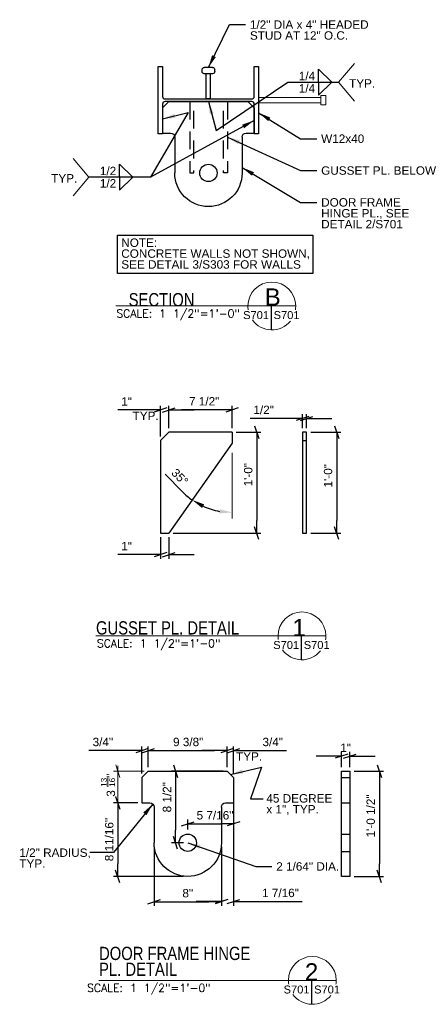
# Model space of a CAD drawing. Header units: inches. Extents: x 414 to 928, y -199 to 91.
# Tile 3 of 3: x 879 to 928, y -159 to -42. Entities that reach past the tile are written whole.
import ezdxf
from ezdxf.enums import TextEntityAlignment as Align

# ---------------------------------------------------------------- set-up
doc = ezdxf.new("R2010")
doc.units = ezdxf.units.IN
doc.header["$LTSCALE"] = 8
doc.header["$MEASUREMENT"] = 0
doc.linetypes.add('DGN Style 2', pattern=[0.444281, 0.266568, -0.177712])
for name, color, linetype, lineweight in [('G-ANN-TTLB', 7, 'Continuous', 0), ('G-ANNO-DIM', 1, 'Continuous', 0), ('G-ANNO-TEXT', 7, 'Continuous', 30), ('S-COLS-PRIM', 3, 'Continuous', 30), ('S-FSTN-MISC', 12, 'Continuous', 13), ('S-STIF-TRAN', 3, 'Continuous', 30)]:
    doc.layers.add(name, color=color, linetype=linetype, lineweight=lineweight)
doc.styles.add("1 1 2 1'-0", font='arial.ttf', dxfattribs={"height": 1})
doc.styles.get("Standard").update_dxf_attribs({"font": 'txt.shx'})
doc.styles.add('SUBTITLE 4.7625', font='romans.shx', dxfattribs={"width": 0.8, "height": 187.5})
doc.styles.add('TITLE20', font='simplex.shx', dxfattribs={"height": 5000})
doc.dimstyles.new("1 1 2 1'-0", dxfattribs={"dimtxt": 1, "dimasz": 1.5, "dimexe": 0.5, "dimexo": 0.5, "dimgap": 0.5, "dimtad": 1, "dimdec": 4, "dimzin": 11, "dimdsep": 46, "dimlunit": 4, "dimtxsty": "1 1 2 1'-0", "dimcen": 0.09, "dimadec": 4, "dimazin": 3, "dimtfac": 1, "dimtdec": 4, "dimtofl": 0, "dimtmove": 0, "dimatfit": 3, "dimfxl": 1, "dimfrac": 2, "dimtolj": 1, "dimtzin": 11, "dimarcsym": 0})

# ---------------------------------------------------------------- blocks, each defined once
blk = doc.blocks.new('w12x40-e')
at = {"layer": 'S-COLS-PRIM', "flags": 128}
blk.add_lwpolyline([(-0.15, -5.16), (-0.15, 5.15), (-0.15, 5.15, 0.414214), (-0.45, 5.45), (-0.45, 5.45), (-4, 5.45), (-4, 5.97), (4, 5.97), (4, 5.45), (0.45, 5.45), (0.45, 5.45, 0.414214), (0.15, 5.15), (0.15, 5.15), (0.15, -5.16), (0.15, -5.16, 0.414214), (0.45, -5.46), (0.45, -5.46), (4, -5.46), (4, -5.97), (-4, -5.97), (-4, -5.46), (-0.45, -5.46), (-0.45, -5.46, 0.414214), (-0.15, -5.16)], format="xyb", close=True, dxfattribs=at)
blk = doc.blocks.new('_Oblique_0.3')
at = {"color": 0, "linetype": 'ByBlock', "lineweight": -2}
for p, q in [((0, 0), (-1, 0)), ((0.5, 0.167), (-0.5, -0.167))]:
    blk.add_line(p, q, dxfattribs=at)
blk = doc.blocks.new('*D41')
at = {"layer": 'Defpoints', "color": 0, "lineweight": 0, "transparency": 16777216}
for p in [(918.63, -129.43), (917.63, -131.23), (918.63, -131.23)]:
    blk.add_point(p, dxfattribs=at)
at = {"layer": 'G-ANNO-DIM', "color": 0, "lineweight": -2, "transparency": 16777216}
for p, q in [((916.13, -129.43), (914.63, -129.43)), ((917.63, -130.73), (917.63, -128.93)), ((918.63, -130.73), (918.63, -128.93)), ((920.13, -129.43), (921.63, -129.43))]:
    blk.add_line(p, q, dxfattribs=at)
at = {"layer": 'G-ANNO-DIM', "color": 0, "lineweight": -2, "transparency": 16777216, "xscale": 1.5, "yscale": 1.5, "zscale": 1.5}
blk.add_blockref('_Oblique_0.3', (917.63, -129.43), dxfattribs=at)
at = {"layer": 'G-ANNO-DIM', "color": 0, "lineweight": -2, "transparency": 16777216, "xscale": 1.5, "yscale": 1.5, "zscale": 1.5, "rotation": 180}
blk.add_blockref('_Oblique_0.3', (918.63, -129.43), dxfattribs=at)
at = {"layer": 'G-ANNO-DIM', "color": 0, "transparency": 16777216, "insert": (918.13, -128.43), "char_height": 1, "attachment_point": 5, "style": "1 1 2 1'-0"}
blk.add_mtext('\\A1;1"', dxfattribs=at)
blk = doc.blocks.new('*D42')
at = {"layer": 'Defpoints', "color": 0, "lineweight": 0, "transparency": 16777216}
for p in [(918.63, -131.23), (918.63, -143.73), (922.14, -143.73)]:
    blk.add_point(p, dxfattribs=at)
at = {"layer": 'G-ANNO-DIM', "color": 0, "lineweight": -2, "transparency": 16777216}
for p, q in [((919.13, -131.23), (922.64, -131.23)), ((922.14, -132.73), (922.14, -142.23)), ((919.13, -143.73), (922.64, -143.73))]:
    blk.add_line(p, q, dxfattribs=at)
at = {"layer": 'G-ANNO-DIM', "color": 0, "lineweight": -2, "transparency": 16777216, "xscale": 1.5, "yscale": 1.5, "zscale": 1.5}
for p, rotation in [((922.14, -131.23), 90), ((922.14, -143.73), 270)]:
    blk.add_blockref('_Oblique_0.3', p, dxfattribs=dict(at, rotation=rotation))
at = {"layer": 'G-ANNO-DIM', "color": 0, "transparency": 16777216, "insert": (921.12, -136.54), "char_height": 1, "attachment_point": 5, "rotation": 90, "style": "1 1 2 1'-0"}
blk.add_mtext('\\A1;1\'-0 1/2"', dxfattribs=at)
blk = doc.blocks.new('*D43')
at = {"layer": 'Defpoints', "color": 0, "lineweight": 0, "transparency": 16777216}
for p in [(904.06, -128.77), (894.68, -131.23), (904.06, -131.23)]:
    blk.add_point(p, dxfattribs=at)
at = {"layer": 'G-ANNO-DIM', "color": 0, "lineweight": -2, "transparency": 16777216}
for p, q in [((894.68, -130.73), (894.68, -128.27)), ((896.18, -128.77), (902.56, -128.77)), ((904.06, -130.73), (904.06, -128.27))]:
    blk.add_line(p, q, dxfattribs=at)
at = {"layer": 'G-ANNO-DIM', "color": 0, "lineweight": -2, "transparency": 16777216, "xscale": 1.5, "yscale": 1.5, "zscale": 1.5, "rotation": 180}
blk.add_blockref('_Oblique_0.3', (894.68, -128.77), dxfattribs=at)
at = {"layer": 'G-ANNO-DIM', "color": 0, "lineweight": -2, "transparency": 16777216, "xscale": 1.5, "yscale": 1.5, "zscale": 1.5}
blk.add_blockref('_Oblique_0.3', (904.06, -128.77), dxfattribs=at)
at = {"layer": 'G-ANNO-DIM', "color": 0, "transparency": 16777216, "insert": (899.42, -127.75), "char_height": 1, "attachment_point": 5, "style": "1 1 2 1'-0"}
blk.add_mtext('\\A1;9 3/8"', dxfattribs=at)
blk = doc.blocks.new('*D44')
at = {"layer": 'Defpoints', "color": 0, "lineweight": 0, "transparency": 16777216}
for p in [(904.81, -128.77), (904.06, -131.23), (904.81, -131.98)]:
    blk.add_point(p, dxfattribs=at)
at = {"layer": 'G-ANNO-DIM', "color": 0, "lineweight": -2, "transparency": 16777216}
for p, q in [((902.56, -128.77), (901.06, -128.77)), ((904.06, -130.73), (904.06, -128.27)), ((904.81, -131.48), (904.81, -128.27)), ((906.31, -128.77), (911.12, -128.77))]:
    blk.add_line(p, q, dxfattribs=at)
at = {"layer": 'G-ANNO-DIM', "color": 0, "lineweight": -2, "transparency": 16777216, "xscale": 1.5, "yscale": 1.5, "zscale": 1.5}
blk.add_blockref('_Oblique_0.3', (904.06, -128.77), dxfattribs=at)
at = {"layer": 'G-ANNO-DIM', "color": 0, "lineweight": -2, "transparency": 16777216, "xscale": 1.5, "yscale": 1.5, "zscale": 1.5, "rotation": 180}
blk.add_blockref('_Oblique_0.3', (904.81, -128.77), dxfattribs=at)
at = {"layer": 'G-ANNO-DIM', "color": 0, "transparency": 16777216, "insert": (909.47, -127.75), "char_height": 1, "attachment_point": 5, "style": "1 1 2 1'-0"}
blk.add_mtext('\\A1;3/4"', dxfattribs=at)
blk = doc.blocks.new('*D45')
at = {"layer": 'Defpoints', "color": 0, "lineweight": 0, "transparency": 16777216}
for p in [(893.93, -128.77), (893.93, -131.98), (894.68, -131.23)]:
    blk.add_point(p, dxfattribs=at)
at = {"layer": 'G-ANNO-DIM', "color": 0, "lineweight": -2, "transparency": 16777216}
for p, q in [((892.43, -128.77), (887.62, -128.77)), ((893.93, -131.48), (893.93, -128.27)), ((894.68, -130.73), (894.68, -128.27)), ((896.18, -128.77), (897.68, -128.77))]:
    blk.add_line(p, q, dxfattribs=at)
at = {"layer": 'G-ANNO-DIM', "color": 0, "lineweight": -2, "transparency": 16777216, "xscale": 1.5, "yscale": 1.5, "zscale": 1.5}
blk.add_blockref('_Oblique_0.3', (893.93, -128.77), dxfattribs=at)
at = {"layer": 'G-ANNO-DIM', "color": 0, "lineweight": -2, "transparency": 16777216, "xscale": 1.5, "yscale": 1.5, "zscale": 1.5, "rotation": 180}
blk.add_blockref('_Oblique_0.3', (894.68, -128.77), dxfattribs=at)
at = {"layer": 'G-ANNO-DIM', "color": 0, "transparency": 16777216, "insert": (889.28, -127.75), "char_height": 1, "attachment_point": 5, "style": "1 1 2 1'-0"}
blk.add_mtext('\\A1;3/4"', dxfattribs=at)
blk = doc.blocks.new('*D46')
at = {"layer": 'Defpoints', "color": 0, "lineweight": 0, "transparency": 16777216}
for p in [(904.06, -131.23), (897.92, -139.73), (899.37, -139.73)]:
    blk.add_point(p, dxfattribs=at)
at = {"layer": 'G-ANNO-DIM', "color": 0, "lineweight": -2, "transparency": 16777216}
for p, q in [((903.56, -131.23), (897.42, -131.23)), ((897.92, -132.73), (897.92, -138.23)), ((898.87, -139.73), (897.42, -139.73))]:
    blk.add_line(p, q, dxfattribs=at)
at = {"layer": 'G-ANNO-DIM', "color": 0, "lineweight": -2, "transparency": 16777216, "xscale": 1.5, "yscale": 1.5, "zscale": 1.5}
for p, rotation in [((897.92, -131.23), 90), ((897.92, -139.73), 270)]:
    blk.add_blockref('_Oblique_0.3', p, dxfattribs=dict(at, rotation=rotation))
at = {"layer": 'G-ANNO-DIM', "color": 0, "transparency": 16777216, "insert": (896.91, -134.32), "char_height": 1, "attachment_point": 5, "rotation": 90, "style": "1 1 2 1'-0"}
blk.add_mtext('\\A1;8 1/2"', dxfattribs=at)
blk = doc.blocks.new('*D47')
at = {"layer": 'Defpoints', "color": 0, "lineweight": 0, "transparency": 16777216}
for p in [(904.81, -131.98), (904.81, -137.48), (899.37, -138.67)]:
    blk.add_point(p, dxfattribs=at)
at = {"layer": 'G-ANNO-DIM', "color": 0, "lineweight": -2, "transparency": 16777216}
for p, q in [((904.81, -132.48), (904.81, -137.98)), ((899.37, -138.17), (899.37, -136.98)), ((900.87, -137.48), (903.31, -137.48))]:
    blk.add_line(p, q, dxfattribs=at)
at = {"layer": 'G-ANNO-DIM', "color": 0, "lineweight": -2, "transparency": 16777216, "xscale": 1.5, "yscale": 1.5, "zscale": 1.5, "rotation": 180}
blk.add_blockref('_Oblique_0.3', (899.37, -137.48), dxfattribs=at)
at = {"layer": 'G-ANNO-DIM', "color": 0, "lineweight": -2, "transparency": 16777216, "xscale": 1.5, "yscale": 1.5, "zscale": 1.5}
blk.add_blockref('_Oblique_0.3', (904.81, -137.48), dxfattribs=at)
at = {"layer": 'G-ANNO-DIM', "color": 0, "transparency": 16777216, "insert": (902.61, -136.47), "char_height": 1, "attachment_point": 5, "style": "1 1 2 1'-0"}
blk.add_mtext('\\A1;5 7/16"', dxfattribs=at)
blk = doc.blocks.new('*D48')
at = {"layer": 'Defpoints', "color": 0, "lineweight": 0, "transparency": 16777216}
for p in [(897.13, -88.26), (897.13, -90.91), (904.63, -90.91)]:
    blk.add_point(p, dxfattribs=at)
at = {"layer": 'G-ANNO-DIM', "color": 0, "lineweight": -2, "transparency": 16777216}
for p, q in [((897.13, -90.41), (897.13, -87.76)), ((904.63, -90.41), (904.63, -87.76)), ((903.13, -88.26), (898.63, -88.26))]:
    blk.add_line(p, q, dxfattribs=at)
at = {"layer": 'G-ANNO-DIM', "color": 0, "lineweight": -2, "transparency": 16777216, "xscale": 1.5, "yscale": 1.5, "zscale": 1.5, "rotation": 180}
blk.add_blockref('_Oblique_0.3', (897.13, -88.26), dxfattribs=at)
at = {"layer": 'G-ANNO-DIM', "color": 0, "lineweight": -2, "transparency": 16777216, "xscale": 1.5, "yscale": 1.5, "zscale": 1.5}
blk.add_blockref('_Oblique_0.3', (904.63, -88.26), dxfattribs=at)
at = {"layer": 'G-ANNO-DIM', "color": 0, "transparency": 16777216, "insert": (901.32, -87.24), "char_height": 1, "attachment_point": 5, "style": "1 1 2 1'-0"}
blk.add_mtext('\\A1;7 1/2"', dxfattribs=at)
blk = doc.blocks.new('*D49')
at = {"layer": 'Defpoints', "color": 0, "lineweight": 0, "transparency": 16777216}
for p in [(896.13, -88.26), (897.13, -90.91), (896.13, -91.91)]:
    blk.add_point(p, dxfattribs=at)
at = {"layer": 'G-ANNO-DIM', "color": 0, "lineweight": -2, "transparency": 16777216}
for p, q in [((896.13, -91.41), (896.13, -87.76)), ((897.13, -90.41), (897.13, -87.76)), ((894.63, -88.26), (891.07, -88.26)), ((898.63, -88.26), (900.13, -88.26))]:
    blk.add_line(p, q, dxfattribs=at)
at = {"layer": 'G-ANNO-DIM', "color": 0, "lineweight": -2, "transparency": 16777216, "xscale": 1.5, "yscale": 1.5, "zscale": 1.5}
blk.add_blockref('_Oblique_0.3', (896.13, -88.26), dxfattribs=at)
at = {"layer": 'G-ANNO-DIM', "color": 0, "lineweight": -2, "transparency": 16777216, "xscale": 1.5, "yscale": 1.5, "zscale": 1.5, "rotation": 180}
blk.add_blockref('_Oblique_0.3', (897.13, -88.26), dxfattribs=at)
at = {"layer": 'G-ANNO-DIM', "color": 0, "transparency": 16777216, "insert": (892.1, -87.26), "char_height": 1, "attachment_point": 5, "style": "1 1 2 1'-0"}
blk.add_mtext('\\A1;1"', dxfattribs=at)
blk = doc.blocks.new('*D50')
at = {"layer": 'Defpoints', "color": 0, "lineweight": 0, "transparency": 16777216}
for p in [(913.5, -90.91), (913.5, -102.91), (917.07, -102.91)]:
    blk.add_point(p, dxfattribs=at)
at = {"layer": 'G-ANNO-DIM', "color": 0, "lineweight": -2, "transparency": 16777216}
for p, q in [((914, -90.91), (917.57, -90.91)), ((917.07, -92.41), (917.07, -101.41)), ((914, -102.91), (917.57, -102.91))]:
    blk.add_line(p, q, dxfattribs=at)
at = {"layer": 'G-ANNO-DIM', "color": 0, "lineweight": -2, "transparency": 16777216, "xscale": 1.5, "yscale": 1.5, "zscale": 1.5}
for p, rotation in [((917.07, -90.91), 90), ((917.07, -102.91), 270)]:
    blk.add_blockref('_Oblique_0.3', p, dxfattribs=dict(at, rotation=rotation))
at = {"layer": 'G-ANNO-DIM', "color": 0, "transparency": 16777216, "insert": (916.05, -96.09), "char_height": 1, "attachment_point": 5, "rotation": 90, "style": "1 1 2 1'-0"}
blk.add_mtext('\\A1;1\'-0"', dxfattribs=at)
blk = doc.blocks.new('*D51')
at = {"layer": 'Defpoints', "color": 0, "lineweight": 0, "transparency": 16777216}
for p in [(913, -89.28), (913, -90.91), (913.5, -90.91)]:
    blk.add_point(p, dxfattribs=at)
at = {"layer": 'G-ANNO-DIM', "color": 0, "lineweight": -2, "transparency": 16777216}
for p, q in [((913, -90.41), (913, -88.78)), ((913.5, -90.41), (913.5, -88.78)), ((911.5, -89.28), (906.78, -89.28)), ((915, -89.28), (916.5, -89.28))]:
    blk.add_line(p, q, dxfattribs=at)
at = {"layer": 'G-ANNO-DIM', "color": 0, "lineweight": -2, "transparency": 16777216, "xscale": 1.5, "yscale": 1.5, "zscale": 1.5}
blk.add_blockref('_Oblique_0.3', (913, -89.28), dxfattribs=at)
at = {"layer": 'G-ANNO-DIM', "color": 0, "lineweight": -2, "transparency": 16777216, "xscale": 1.5, "yscale": 1.5, "zscale": 1.5, "rotation": 180}
blk.add_blockref('_Oblique_0.3', (913.5, -89.28), dxfattribs=at)
at = {"layer": 'G-ANNO-DIM', "color": 0, "transparency": 16777216, "insert": (908.39, -88.26), "char_height": 1, "attachment_point": 5, "style": "1 1 2 1'-0"}
blk.add_mtext('\\A1;1/2"', dxfattribs=at)
blk = doc.blocks.new('*D52')
at = {"layer": 'Defpoints', "color": 0, "lineweight": 0, "transparency": 16777216}
for p in [(896.13, -102.91), (897.13, -102.91), (896.13, -105.46)]:
    blk.add_point(p, dxfattribs=at)
at = {"layer": 'G-ANNO-DIM', "color": 0, "lineweight": -2, "transparency": 16777216}
for p, q in [((896.13, -103.41), (896.13, -105.96)), ((897.13, -103.41), (897.13, -105.96)), ((894.63, -105.46), (891.07, -105.46)), ((898.63, -105.46), (900.13, -105.46))]:
    blk.add_line(p, q, dxfattribs=at)
at = {"layer": 'G-ANNO-DIM', "color": 0, "lineweight": -2, "transparency": 16777216, "xscale": 1.5, "yscale": 1.5, "zscale": 1.5}
blk.add_blockref('_Oblique_0.3', (896.13, -105.46), dxfattribs=at)
at = {"layer": 'G-ANNO-DIM', "color": 0, "lineweight": -2, "transparency": 16777216, "xscale": 1.5, "yscale": 1.5, "zscale": 1.5, "rotation": 180}
blk.add_blockref('_Oblique_0.3', (897.13, -105.46), dxfattribs=at)
at = {"layer": 'G-ANNO-DIM', "color": 0, "transparency": 16777216, "insert": (892.1, -104.46), "char_height": 1, "attachment_point": 5, "style": "1 1 2 1'-0"}
blk.add_mtext('\\A1;1"', dxfattribs=at)
blk = doc.blocks.new('*D53')
at = {"layer": 'Defpoints', "color": 0, "lineweight": 0, "transparency": 16777216}
for p in [(904.63, -90.91), (897.13, -102.91), (907.57, -102.91)]:
    blk.add_point(p, dxfattribs=at)
at = {"layer": 'G-ANNO-DIM', "color": 0, "lineweight": -2, "transparency": 16777216}
for p, q in [((905.13, -90.91), (908.07, -90.91)), ((907.57, -92.41), (907.57, -101.41)), ((897.63, -102.91), (908.07, -102.91))]:
    blk.add_line(p, q, dxfattribs=at)
at = {"layer": 'G-ANNO-DIM', "color": 0, "lineweight": -2, "transparency": 16777216, "xscale": 1.5, "yscale": 1.5, "zscale": 1.5}
for p, rotation in [((907.57, -90.91), 90), ((907.57, -102.91), 270)]:
    blk.add_blockref('_Oblique_0.3', p, dxfattribs=dict(at, rotation=rotation))
at = {"layer": 'G-ANNO-DIM', "color": 0, "transparency": 16777216, "insert": (906.56, -96.35), "char_height": 1, "attachment_point": 5, "rotation": 90, "style": "1 1 2 1'-0"}
blk.add_mtext('\\A1;  1\'-0"', dxfattribs=at)
blk = doc.blocks.new('*D54')
at = {"layer": 'Defpoints', "color": 0, "lineweight": 0, "transparency": 16777216}
for p in [(904.63, -92.2), (902.96, -100.28), (897.13, -102.91), (904.63, -102.48)]:
    blk.add_point(p, dxfattribs=at)
at = {"layer": 'G-ANNO-DIM', "color": 0, "lineweight": -2, "transparency": 16777216}
blk.add_line((898.75, -97.99), (896.67, -95.88), dxfattribs=at)
for start, end in [(224.5753, 235), (245.4247, 259.5753)]:
    blk.add_arc((904.63, -92.2), 8.26, start, end, dxfattribs=at)
at = {"layer": 'G-ANNO-DIM', "color": 0, "lineweight": 0, "transparency": 16777216}
for points in [[(901.07, -99.92), (901.32, -99.49), (899.89, -98.96)], [(903.16, -100.07), (903.11, -100.56), (904.63, -100.45)]]:
    blk.add_solid(points, dxfattribs=at)
at = {"layer": 'G-ANNO-DIM', "color": 0, "transparency": 16777216, "insert": (898.43, -96.23), "char_height": 1, "attachment_point": 5, "rotation": 314.5753, "style": "1 1 2 1'-0"}
blk.add_mtext('\\A1;35°', dxfattribs=at)
blk = doc.blocks.new('*D55')
at = {"layer": 'Defpoints', "color": 0, "lineweight": 0, "transparency": 16777216}
for p in [(895.37, -139.73), (903.37, -139.73), (903.37, -146.74)]:
    blk.add_point(p, dxfattribs=at)
at = {"layer": 'G-ANNO-DIM', "color": 0, "lineweight": -2, "transparency": 16777216}
for p, q in [((895.37, -140.23), (895.37, -147.24)), ((903.37, -140.23), (903.37, -147.24)), ((896.87, -146.74), (901.87, -146.74))]:
    blk.add_line(p, q, dxfattribs=at)
at = {"layer": 'G-ANNO-DIM', "color": 0, "lineweight": -2, "transparency": 16777216, "xscale": 1.5, "yscale": 1.5, "zscale": 1.5, "rotation": 180}
blk.add_blockref('_Oblique_0.3', (895.37, -146.74), dxfattribs=at)
at = {"layer": 'G-ANNO-DIM', "color": 0, "lineweight": -2, "transparency": 16777216, "xscale": 1.5, "yscale": 1.5, "zscale": 1.5}
blk.add_blockref('_Oblique_0.3', (903.37, -146.74), dxfattribs=at)
at = {"layer": 'G-ANNO-DIM', "color": 0, "transparency": 16777216, "insert": (899.37, -145.73), "char_height": 1, "attachment_point": 5, "style": "1 1 2 1'-0"}
blk.add_mtext('\\A1;8"', dxfattribs=at)
blk = doc.blocks.new('*D56')
at = {"layer": 'Defpoints', "color": 0, "lineweight": 0, "transparency": 16777216}
for p in [(893.93, -134.98), (891.05, -143.73), (899.37, -143.73)]:
    blk.add_point(p, dxfattribs=at)
at = {"layer": 'G-ANNO-DIM', "color": 0, "lineweight": -2, "transparency": 16777216}
for p, q in [((893.43, -134.98), (890.55, -134.98)), ((891.05, -136.48), (891.05, -142.23)), ((898.87, -143.73), (890.55, -143.73))]:
    blk.add_line(p, q, dxfattribs=at)
at = {"layer": 'G-ANNO-DIM', "color": 0, "lineweight": -2, "transparency": 16777216, "xscale": 1.5, "yscale": 1.5, "zscale": 1.5}
for p, rotation in [((891.05, -134.98), 90), ((891.05, -143.73), 270)]:
    blk.add_blockref('_Oblique_0.3', p, dxfattribs=dict(at, rotation=rotation))
at = {"layer": 'G-ANNO-DIM', "color": 0, "transparency": 16777216, "insert": (890.04, -139.35), "char_height": 1, "attachment_point": 5, "rotation": 90, "style": "1 1 2 1'-0"}
blk.add_mtext('\\A1;8 11/16"', dxfattribs=at)
blk = doc.blocks.new('*D57')
at = {"layer": 'Defpoints', "color": 0, "lineweight": 0, "transparency": 16777216}
for p in [(904.81, -134.98), (903.37, -139.73), (904.81, -146.72)]:
    blk.add_point(p, dxfattribs=at)
at = {"layer": 'G-ANNO-DIM', "color": 0, "lineweight": -2, "transparency": 16777216}
for p, q in [((904.81, -135.48), (904.81, -147.22)), ((903.37, -140.23), (903.37, -147.22)), ((901.87, -146.72), (900.37, -146.72)), ((906.31, -146.72), (912.97, -146.72))]:
    blk.add_line(p, q, dxfattribs=at)
at = {"layer": 'G-ANNO-DIM', "color": 0, "lineweight": -2, "transparency": 16777216, "xscale": 1.5, "yscale": 1.5, "zscale": 1.5}
blk.add_blockref('_Oblique_0.3', (903.37, -146.72), dxfattribs=at)
at = {"layer": 'G-ANNO-DIM', "color": 0, "lineweight": -2, "transparency": 16777216, "xscale": 1.5, "yscale": 1.5, "zscale": 1.5, "rotation": 180}
blk.add_blockref('_Oblique_0.3', (904.81, -146.72), dxfattribs=at)
at = {"layer": 'G-ANNO-DIM', "color": 0, "transparency": 16777216, "insert": (910.39, -145.7), "char_height": 1, "attachment_point": 5, "style": "1 1 2 1'-0"}
blk.add_mtext('\\A1;1 7/16"', dxfattribs=at)
blk = doc.blocks.new('*U37')
at = {"layer": 'S-STIF-TRAN'}
for p, q in [((-4.69, 6.25), (-5.44, 5.5)), ((-4.69, 6.25), (4.69, 6.25)), ((4.69, 6.25), (5.44, 5.5)), ((-5.44, 5.5), (-5.44, 2.5)), ((5.44, 5.5), (5.44, 2.5)), ((-5.44, 2.5), (-4.5, 2.5)), ((4.5, 2.5), (5.44, 2.5)), ((-4, 2), (-4, -2.25)), ((4, 2), (4, -2.25))]:
    blk.add_line(p, q, dxfattribs=at)
blk.add_circle((0, -2.25), 1.03, dxfattribs=at)
at = {"layer": 'S-STIF-TRAN', "extrusion": (0, 0, -1)}
for centre, radius, start, end in [((4.5, 2), 0.5, 90, 180), ((-4.5, 2), 0.5, 0, 90), ((0, -2.25), 4, 180, 0)]:
    blk.add_arc(centre, radius, start, end, dxfattribs=at)
blk = doc.blocks.new('*U38')
at = {"layer": 'S-STIF-TRAN'}
for p, q in [((-4.69, 6.25), (-5.44, 5.5)), ((-4.69, 6.25), (4.69, 6.25)), ((4.69, 6.25), (5.44, 5.5)), ((-5.44, 5.5), (-5.44, 2.5)), ((5.44, 5.5), (5.44, 2.5)), ((-5.44, 2.5), (-4.5, 2.5)), ((4.5, 2.5), (5.44, 2.5)), ((-4, 2), (-4, -2.25)), ((4, 2), (4, -2.25))]:
    blk.add_line(p, q, dxfattribs=at)
blk.add_circle((0, -2.25), 1.03, dxfattribs=at)
at = {"layer": 'S-STIF-TRAN', "extrusion": (0, 0, -1)}
for centre, radius, start, end in [((4.5, 2), 0.5, 90, 180), ((-4.5, 2), 0.5, 0, 90), ((0, -2.25), 4, 180, 0)]:
    blk.add_arc(centre, radius, start, end, dxfattribs=at)
blk = doc.blocks.new('*U39')
at = {"layer": 'S-FSTN-MISC'}
for p, q in [((-4, 0.31), (3.38, 0.31)), ((3.38, 0.5), (3.38, -0.5)), ((3.44, 0.56), (3.94, 0.56)), ((4, 0.5), (4, -0.5)), ((3.44, -0.56), (3.94, -0.56))]:
    blk.add_line(p, q, dxfattribs=at)
at = {"layer": 'S-FSTN-MISC', "flags": 128}
blk.add_lwpolyline([(-4, 0.31), (-4, -0.31), (3.38, -0.31)], dxfattribs=at)
at = {"layer": 'S-FSTN-MISC'}
for centre, start, end in [((3.44, 0.5), 90, 180), ((3.94, 0.5), 0, 90), ((3.44, -0.5), 180, 270), ((3.94, -0.5), 270, 0)]:
    blk.add_arc(centre, 0.0625, start, end, dxfattribs=at)
blk = doc.blocks.new('*U40')
at = {"layer": 'G-ANNO-TEXT'}
for p, q in [((-0.25, 1.87), (-0.25, -1.13)), ((-0.5, -1.13), (0.5, -1.13)), ((-0.75, -1.38), (-0.75, -1.63)), ((-0.5, -1.88), (0.5, -1.88)), ((0.75, -1.38), (0.75, -1.63))]:
    blk.add_line(p, q, dxfattribs=at)
at = {"layer": 'G-ANNO-TEXT', "flags": 128}
blk.add_lwpolyline([(-0.25, 1.87), (0.25, 1.87), (0.25, -1.13)], dxfattribs=at)
at = {"layer": 'G-ANNO-TEXT', "extrusion": (0, 0, -1)}
for centre, start, end in [((0.5, -1.38), 0, 90), ((-0.5, -1.38), 90, 180), ((0.5, -1.63), 270, 0), ((-0.5, -1.63), 180, 270)]:
    blk.add_arc(centre, 0.25, start, end, dxfattribs=at)

msp = doc.modelspace()

# ---------------------------------------------------------------- linework, layer by layer
at = {"layer": 'G-ANN-TTLB', "color": 7, "linetype": 'Continuous', "lineweight": 13}
for p, q in [((890.83945, -75.89929), (912.20297, -75.89929)), ((888.46024, -115.12945), (915.7819, -115.12945)), ((888.78446, -156.09783), (917.01499, -156.09783))]:
    msp.add_line(p, q, dxfattribs=at)
at = {"layer": 'G-ANN-TTLB', "color": 7, "linetype": 'Continuous', "lineweight": 0}
for centre, radius, start, end in [((909.36134, -75.89929), 2.84162, 0, 180), ((909.36134, -75.89929), 2.84213, 180, 188.8691645), ((909.36134, -75.89929), 2.84213, 350.56955, 0), ((909.36134, -75.89929), 2.84213, 215.7518704, 321.0245309), ((912.94028, -115.12945), 2.84162, 0, 180), ((912.94028, -115.12945), 2.84213, 180, 188.8691645), ((912.94028, -115.12945), 2.84213, 350.56955, 0), ((912.94028, -115.12945), 2.84213, 215.7518704, 321.0245309), ((914.17337, -156.09783), 2.84162, 0, 180), ((914.17337, -156.09783), 2.84213, 180, 188.8691645), ((914.17337, -156.09783), 2.84213, 350.56955, 0), ((914.17337, -156.09783), 2.84213, 215.7518704, 321.0245309)]:
    msp.add_arc(centre, radius, start, end, dxfattribs=at)
at = {"layer": 'G-ANNO-DIM'}
for p, q in [((904.62993, -93.35866), (904.62993, -101.18891)), ((890.8048, -130.47888), (891.3048, -131.97888)), ((891.0548, -130.56966), (891.0548, -131.22888)), ((894.18369, -131.22888), (890.5548, -131.22888)), ((891.0548, -131.22888), (891.0548, -134.97888)), ((891.3048, -135.72888), (890.8048, -134.22888)), ((893.43369, -134.97888), (890.5548, -134.97888))]:
    msp.add_line(p, q, dxfattribs=at)
at = {"layer": 'G-ANNO-TEXT'}
for p, q in [((914.90141, -47.7394), (916.48201, -49.29089)), ((914.90141, -49.28809), (914.90141, -47.7394)), ((914.90141, -50.83678), (916.48201, -49.28529)), ((914.90141, -49.28809), (914.90141, -50.83678)), ((891.2628, -59.02754), (892.8434, -60.57903)), ((891.2628, -60.57623), (891.2628, -59.02754)), ((891.2628, -62.12492), (892.8434, -60.57343)), ((891.2628, -60.57623), (891.2628, -62.12492)), ((909.2738, -75.89929), (909.2738, -78.74007)), ((912.85273, -115.12945), (912.85273, -117.97023)), ((917.6284, -131.97888), (918.6284, -131.97888)), ((917.6284, -134.97888), (918.6284, -134.97888)), ((917.6284, -138.69763), (918.6284, -138.69763)), ((917.6284, -140.76013), (918.6284, -140.76013)), ((914.08582, -156.09783), (914.08582, -158.93861))]:
    msp.add_line(p, q, dxfattribs=at)
at = {"layer": 'G-ANNO-TEXT', "color": 7, "linetype": 'Continuous', "lineweight": 0}
for p, q in [((917.29955, -49.29347), (919.17183, -47.06217)), ((917.29955, -49.29347), (919.17183, -51.52477)), ((887.61095, -60.57623), (885.73866, -58.34493)), ((887.61095, -60.57623), (885.73866, -62.80753))]:
    msp.add_line(p, q, dxfattribs=at)
at = {"layer": 'G-ANNO-TEXT', "linetype": 'DGN Style 2', "flags": 128}
for points in [[(899.60829, -51.58275), (899.60829, -60.05553), (900.10829, -60.05553), (900.10829, -51.58275), (899.60829, -51.58275)], [(904.10829, -51.58275), (904.10829, -60.05553), (903.60829, -60.05553), (903.60829, -51.58275), (904.10829, -51.58275)]]:
    msp.add_lwpolyline(points, close=True, dxfattribs=at)
at = {"layer": 'G-ANNO-TEXT', "flags": 128}
msp.add_lwpolyline([(891.03952, -67.49128), (914.25446, -67.49128), (914.25446, -72.02875), (891.03952, -72.02875), (891.03952, -67.49128)], close=True, dxfattribs=at)
at = {"layer": 'S-STIF-TRAN'}
for p, q in [((896.12993, -91.90669), (897.12993, -90.90669)), ((904.62993, -90.90669), (897.12993, -90.90669)), ((904.62993, -90.90669), (904.62993, -92.19558)), ((912.99633, -90.90669), (912.99633, -102.90669)), ((896.12993, -91.90669), (896.12993, -102.90669)), ((904.62993, -92.19558), (897.12993, -102.90669)), ((912.99633, -91.90669), (913.49633, -91.90669)), ((896.12993, -102.90669), (897.12993, -102.90669)), ((917.6284, -131.22888), (918.6284, -131.22888))]:
    msp.add_line(p, q, dxfattribs=at)
at = {"layer": 'S-STIF-TRAN', "flags": 128}
for points in [[(912.99633, -102.90669), (913.49633, -102.90669), (913.49633, -90.90669), (912.99633, -90.90669)], [(918.6284, -143.72888), (917.6284, -143.72888), (917.6284, -131.22888)], [(918.6284, -131.22888), (918.6284, -143.72888), (918.6284, -143.72888), (918.6284, -143.72888)]]:
    msp.add_lwpolyline(points, dxfattribs=at)

# ---------------------------------------------------------------- block references
at = {"layer": 'G-ANNO-TEXT', "rotation": 180}
msp.add_blockref('*U40', (901.82705, -49.41276), dxfattribs=at)
at = {"layer": 'S-COLS-PRIM', "rotation": 270}
msp.add_blockref('w12x40-e', (901.82718, -51.43525), dxfattribs=at)
at = {"layer": 'S-FSTN-MISC'}
msp.add_blockref('*U39', (911.79702, -51.43527), dxfattribs=at)
at = {"layer": 'S-STIF-TRAN'}
for name, p in [('*U38', (901.82704, -57.83275)), ('*U37', (899.37119, -137.47888))]:
    msp.add_blockref(name, p, dxfattribs=at)

# ---------------------------------------------------------------- texts
at = {"layer": 'G-ANN-TTLB', "color": 7, "linetype": 'Continuous', "lineweight": 0}
for p in [(898.22496, -77.26532), (895.91185, -116.49549), (894.74674, -157.46386)]:
    msp.add_text('SCALE: 1 1/2"=1\'-0"', height=0.9448819, dxfattribs=at).set_placement(p, align=Align.CENTER)
at = {"layer": 'G-ANN-TTLB', "color": 7, "linetype": 'Continuous', "lineweight": 13, "char_height": 1.5748031, "attachment_point": 7, "line_spacing_factor": 0.72, "style": 'SUBTITLE 4.7625'}
for s, insert in [('{\\fArial|b0|i0|c0|p39;SECTION}', (892.34558, -75.96062)), ('{\\fArial|b0|i0|c0|p39;GUSSET PL. DETAIL}', (888.4625, -114.98831)), ('\\fArial|b0|i0|c00|p39;DOOR FRAME HINGE \\PPL. DETAIL', (888.82431, -155.56503))]:
    msp.add_mtext(s, dxfattribs=dict(at, insert=insert))
at = {"layer": 'G-ANN-TTLB', "color": 7, "linetype": 'Continuous', "lineweight": 0, "line_spacing_factor": 0.72, "style": 'TITLE20'}
for s, insert, char_height, attachment_point in [('{\\fArial|b0|i0|c0|p39;B}', (909.47207, -74.82582), 2.0403865, 5), ('\\fArial|b0|i0|c00|p39;S701', (907.4892, -77.46731), 0.9448819, 8), ('\\fArial|b0|i0|c00|p39;S701', (911.11446, -77.46731), 0.9448819, 8), ('{\\fArial|b0|i0|c0|p39;1}', (912.59434, -114.14375), 2.0403865, 5), ('\\fArial|b0|i0|c00|p39;S701', (911.06813, -116.69748), 0.9448819, 8), ('\\fArial|b0|i0|c00|p39;S701', (914.69339, -116.69748), 0.9448819, 8), ('{\\fArial|b0|i0|c0|p39;2}', (914.08786, -155.08039), 2.0403865, 5), ('\\fArial|b0|i0|c00|p39;S701', (912.30122, -157.66585), 0.9448819, 8), ('\\fArial|b0|i0|c00|p39;S701', (915.92648, -157.66585), 0.9448819, 8)]:
    msp.add_mtext(s, dxfattribs=dict(at, insert=insert, char_height=char_height, attachment_point=attachment_point))
at = {"layer": 'G-ANNO-DIM', "color": 7, "linetype": 'Continuous', "insert": (889.89759, -134.25609), "char_height": 1, "attachment_point": 4, "rotation": 90, "line_spacing_factor": 0.98, "style": "1 1 2 1'-0"}
msp.add_mtext('3 {\\H0.7x;\\A1;\\S13/16;}"', dxfattribs=at)
at = {"layer": 'G-ANNO-TEXT', "color": 7, "linetype": 'Continuous', "lineweight": 0, "style": "1 1 2 1'-0"}
for s, p in [('1/4', (912.56367, -49.05417)), ('1/2', (888.92506, -60.3423))]:
    msp.add_text(s, height=1, dxfattribs=at).set_placement(p)
for p in [(921.64764, -48.93418), (895.91368, -88.46112)]:
    msp.add_text('TYP.', height=1, dxfattribs=at).set_placement(p, align=Align.TOP_RIGHT)
for s, p in [('1/4', (912.56367, -49.52202)), ('W12x40', (915.22271, -55.50574)), ('GUSSET PL. BELOW', (915.22271, -59.29246)), ('TYP.', (883.1409, -60.21694)), ('1/2', (888.92506, -60.81016)), ('TYP.', (905.10483, -128.97543))]:
    msp.add_text(s, height=1, dxfattribs=at).set_placement(p, align=Align.TOP_LEFT)
at = {"layer": 'G-ANNO-TEXT', "color": 7, "linetype": 'Continuous', "lineweight": 0, "char_height": 1, "attachment_point": 1, "style": "1 1 2 1'-0"}
for s, insert, line_spacing_factor in [('1/2" DIA x 4" HEADED\\PSTUD AT 12" O.C.', (906.7567, -41.93842), 0.776524), ('DOOR FRAME\\PHINGE PL., SEE\\PDETAIL 2/S701', (915.22271, -63.07918), 0.776524), ('NOTE:  \\PCONCRETE WALLS NOT SHOWN,\\PSEE DETAIL 3/S303 FOR WALLS', (891.46676, -67.8724), 0.776524), ('45 DEGREE\\Px 1", TYP.', (908.70863, -133.95081), 0.776524), ('1/2" RADIUS,\\PTYP.', (879.35404, -140.40629), 0.776524), ('2 1/64" DIA.', (909.88589, -142.0464), 0.6)]:
    msp.add_mtext(s, dxfattribs=dict(at, insert=insert, line_spacing_factor=line_spacing_factor))

# ---------------------------------------------------------------- dimensions: what is measured, and where the dimension line sits
at = {"layer": 'G-ANNO-DIM'}
for base, p1, p2, angle, override, picture, middle in [((896.12993, -88.26062), (897.12993, -90.90669), (896.12993, -91.90669), 180, {"dimzin": 15, "dimblk": '_Oblique_0.3', "dimtzin": 15}, '*D49', (892.1023, -88.26062)), ((897.12993, -88.26062), (904.62993, -90.90669), (897.12993, -90.90669), 180, {"dimzin": 15, "dimblk": '_Oblique_0.3', "dimtzin": 15}, '*D48', (901.31529, -88.26062)), ((912.99633, -89.28074), (913.49633, -90.90669), (912.99633, -90.90669), 180, {"dimzin": 15, "dimblk": '_Oblique_0.3', "dimtzin": 15}, '*D51', (908.38617, -89.28074)), ((917.06557, -102.90669), (913.49633, -90.90669), (913.49633, -102.90669), 270, {"dimzin": 15, "dimblk": '_Oblique_0.3', "dimtzin": 15}, '*D50', (917.06557, -96.09425)), ((896.12993, -105.46274), (897.12993, -102.90669), (896.12993, -102.90669), 180, {"dimzin": 15, "dimblk": '_Oblique_0.3', "dimtzin": 15}, '*D52', (892.1023, -105.46274)), ((893.93369, -128.77067), (894.68369, -131.22888), (893.93369, -131.97888), 180, {"dimzin": 15, "dimblk": '_Oblique_0.3', "dimtzin": 15}, '*D45', (889.2768, -128.77067)), ((897.923, -139.72888), (904.05869, -131.22888), (899.37119, -139.72888), 270, {"dimzin": 15, "dimblk": '_Oblique_0.3', "dimtzin": 15}, '*D46', (897.923, -134.31644)), ((922.14136, -143.72888), (918.6284, -131.22888), (918.6284, -143.72888), 270, {"dimblk": '_Oblique_0.3'}, '*D42', (922.14136, -136.54044))]:
    dim = msp.add_linear_dim(base=base, p1=p1, p2=p2, angle=angle, dimstyle="1 1 2 1'-0", override=override, dxfattribs=at)
    dim.commit()
    dim.dimension.update_dxf_attribs({"geometry": picture, "text_midpoint": middle, "dimtype": 160})
dim = msp.add_linear_dim(base=(907.56621, -102.90669), p1=(904.62993, -90.90669), p2=(897.12993, -102.90669), angle=270, text='  <>', dimstyle="1 1 2 1'-0", override={"dimzin": 15, "dimblk": '_Oblique_0.3', "dimtzin": 15}, dxfattribs=at)
dim.commit()
dim.dimension.update_dxf_attribs({"geometry": '*D53', "text_midpoint": (907.56621, -96.35236), "dimtype": 160})
dim = msp.add_angular_dim_3p(base=(902.96051, -100.28061), center=(904.62993, -92.19558), p1=(897.12993, -102.90669), p2=(904.62993, -102.47875), dimstyle="1 1 2 1'-0", override={"dimse1": 1, "dimse2": 1}, dxfattribs=at)
dim.commit()
dim.dimension.update_dxf_attribs({"geometry": '*D54', "text_midpoint": (898.43022, -96.22557)})
for base, p1, p2, override, picture, middle in [((904.05869, -128.77067), (894.68369, -131.22888), (904.05869, -131.22888), {"dimblk": '_Oblique_0.3'}, '*D43', (899.41673, -128.77067)), ((904.80869, -128.77067), (904.05869, -131.22888), (904.80869, -131.97888), {"dimzin": 15, "dimblk": '_Oblique_0.3', "dimtzin": 15}, '*D44', (909.46558, -128.77067)), ((918.6284, -129.43093), (917.6284, -131.22888), (918.6284, -131.22888), {"dimblk": '_Oblique_0.3'}, '*D41', (918.1284, -129.43093)), ((904.80869, -137.48289), (899.37119, -138.66638), (904.80869, -131.97888), {"dimzin": 15, "dimblk": '_Oblique_0.3', "dimtzin": 15}, '*D47', (902.6145, -137.48289)), ((904.80869, -146.72024), (903.37119, -139.72888), (904.80869, -134.97888), {"dimblk": '_Oblique_0.3'}, '*D57', (910.38986, -146.72024))]:
    dim = msp.add_linear_dim(base=base, p1=p1, p2=p2, dimstyle="1 1 2 1'-0", override=override, dxfattribs=at)
    dim.commit()
    dim.dimension.update_dxf_attribs({"geometry": picture, "text_midpoint": middle, "dimtype": 160})
dim = msp.add_linear_dim(base=(891.0548, -143.72888), p1=(893.93369, -134.97888), p2=(899.37119, -143.72888), angle=270, text='8 11/16"', dimstyle="1 1 2 1'-0", override={"dimblk": '_Oblique_0.3'}, dxfattribs=at)
dim.commit()
dim.dimension.update_dxf_attribs({"geometry": '*D56', "text_midpoint": (890.03774, -139.35388)})
dim = msp.add_linear_dim(base=(903.37119, -146.74207), p1=(895.37119, -139.72888), p2=(903.37119, -139.72888), dimstyle="1 1 2 1'-0", override={"dimblk": '_Oblique_0.3'}, dxfattribs=at)
dim.commit()
dim.dimension.update_dxf_attribs({"geometry": '*D55', "text_midpoint": (899.37119, -145.7315)})

# ---------------------------------------------------------------- leaders
at = {"layer": 'G-ANNO-TEXT', "color": 7, "linetype": 'Continuous', "lineweight": 0}
for points in [[(901.82704, -47.53775), (904.31588, -42.44607), (906.23666, -42.44607)], [(901.82704, -51.58275), (902.74742, -55.05144), (911.28249, -49.29347), (917.29955, -49.29347)], [(907.26454, -53.83275), (894.95871, -60.57623), (887.61095, -60.57623)], [(896.37204, -53.66025), (899.42169, -52.89552), (894.95871, -60.57623)], [(907.79704, -52.92097), (912.78189, -56.0134), (914.70267, -56.0134)], [(904.10829, -55.81914), (912.78189, -59.80011), (914.70267, -59.80011)], [(905.82704, -59.43106), (912.78189, -63.58683), (914.70267, -63.58683)], [(895.22474, -135.12533), (890.53228, -140.88169), (887.74964, -140.88169)], [(899.37119, -139.72888), (907.44507, -142.55406), (909.36584, -142.55406)]]:
    msp.add_leader(points, dimstyle="1 1 2 1'-0", override={"dimgap": 1}, dxfattribs=at)
at = {"layer": 'G-ANNO-TEXT'}
msp.add_leader([(904.43369, -131.60388), (908.14184, -130.74869), (906.84155, -134.51785), (908.34188, -134.51785)], dimstyle="1 1 2 1'-0", override={"dimgap": 1}, dxfattribs=at)

doc.saveas('drawing.dxf')
